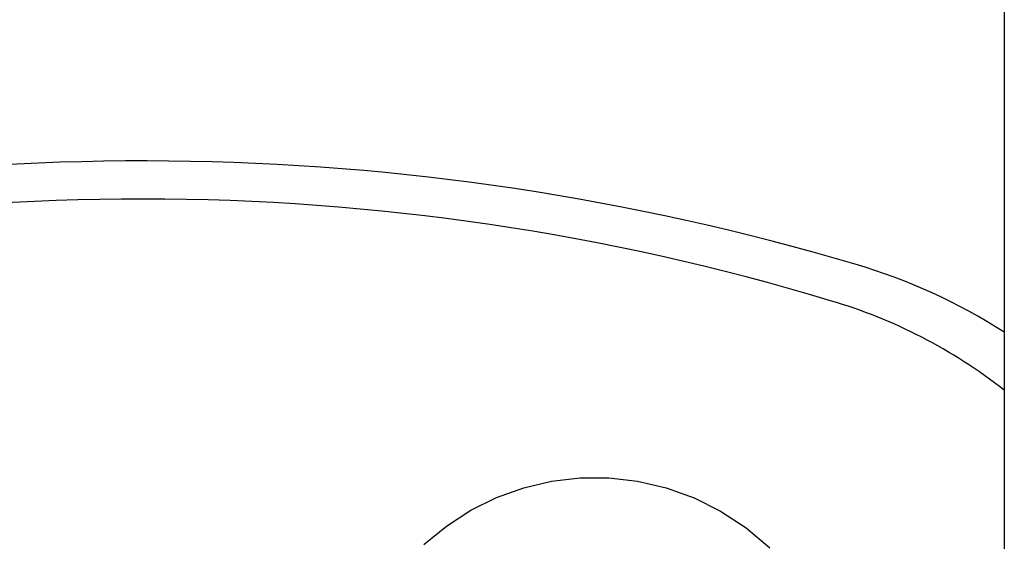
# Model space of a CAD drawing. Header units: millimetres. Extents: x 4904.09 to 4905.21, y 4759.5 to 4761.8.
# Tile 22 of 54: x 4904.62 to 4904.82, y 4760.66 to 4760.76. Entities that reach past the tile are written whole.
import ezdxf

# ---------------------------------------------------------------- set-up
doc = ezdxf.new("R2010")
doc.units = ezdxf.units.MM
doc.layers.add('SANINDUSA', color=3, linetype='Continuous')

msp = doc.modelspace()

# ---------------------------------------------------------------- linework, layer by layer
at = {"layer": 'SANINDUSA'}
msp.add_line((4904.817447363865, 4761.639268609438), (4904.817447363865, 4759.733268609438), dxfattribs=at)
at = {"layer": 'SANINDUSA', "flags": 128}
msp.add_lwpolyline([(4904.70325937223, 4760.657662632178), (4904.707710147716, 4760.661297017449), (4904.712508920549, 4760.664394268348), (4904.717586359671, 4760.666901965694), (4904.722910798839, 4760.668821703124), (4904.728377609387, 4760.670118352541), (4904.734014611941, 4760.67077837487), (4904.739685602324, 4760.670787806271), (4904.745282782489, 4760.670153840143), (4904.750951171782, 4760.668822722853), (4904.756434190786, 4760.666835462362), (4904.761632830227, 4760.664235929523), (4904.766677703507, 4760.660912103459), (4904.771325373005, 4760.656992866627)], dxfattribs=at)
at = {"layer": 'SANINDUSA'}
for centre, radius, start, end in [((4904.648047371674, 4760.240123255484), 0.4929926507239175, 73.49230956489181, 105.3375541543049), ((4904.648048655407, 4760.258825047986), 0.4667868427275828, 73.15999691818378, 106.8400030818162), ((4904.755233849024, 4760.601742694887), 0.1158221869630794, 57.51038176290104, 73.5004298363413), ((4904.755109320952, 4760.608892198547), 0.1007214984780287, 51.76305715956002, 73.7602279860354)]:
    msp.add_arc(centre, radius, start, end, dxfattribs=at)

doc.saveas('drawing.dxf')
